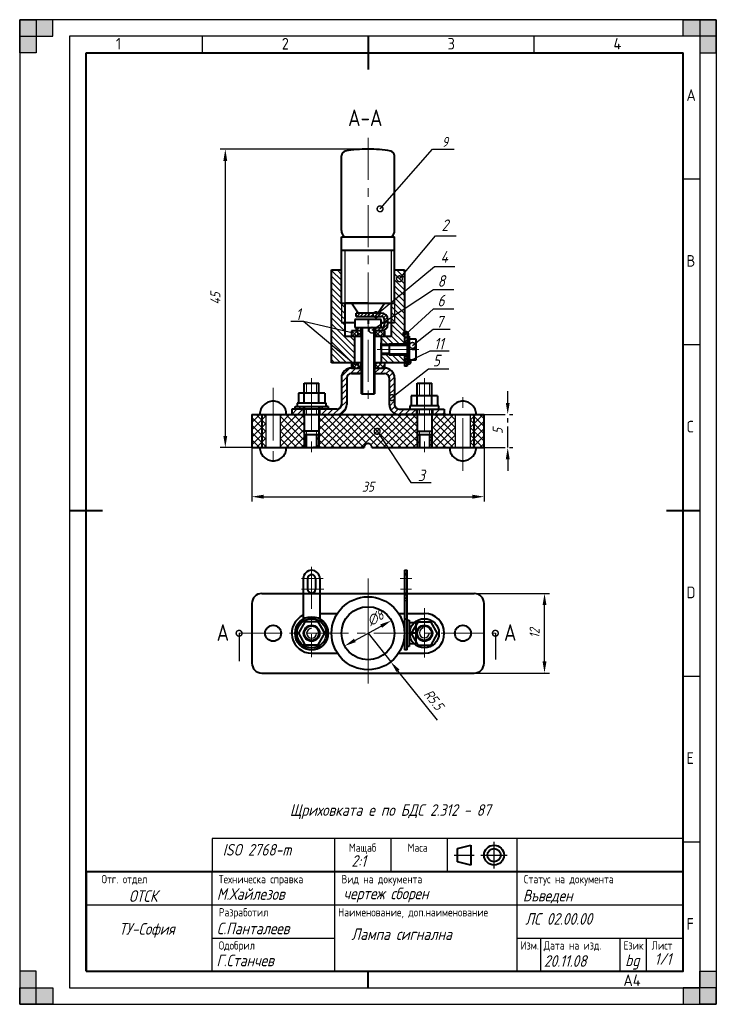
# Model space of a CAD drawing. Extents: x 0 to 210, y 0 to 297.
import ezdxf
from ezdxf.enums import TextEntityAlignment as Align

# ---------------------------------------------------------------- set-up
doc = ezdxf.new("R2010")
doc.units = 0
doc.linetypes.add('CENTER', pattern=[50.8, 31.75, -6.35, 6.35, -6.35])
doc.layers.get('0').update_dxf_attribs({"linetype": 'CONTINUOUS'})
doc.layers.get('DEFPOINTS').update_dxf_attribs({"linetype": 'CONTINUOUS'})
for name, color, linetype, lineweight in [('Axis Line', 6, 'CENTER', 20), ('Dimensions', 1, 'CENTER', 20), ('Hatch', 3, 'CONTINUOUS', 30), ('Text35', 3, 'CONTINUOUS', 30), ('Thick Line', 2, 'CONTINUOUS', 40), ('ThickLine', 2, 'CONTINUOUS', 40), ('Thin Line', 1, 'CONTINUOUS', 30), ('ThinLine', 1, 'CONTINUOUS', 30)]:
    doc.layers.add(name, color=color, linetype=linetype, lineweight=lineweight)
doc.styles.add('ISO Proportional', font='isocp.shx')
doc.styles.add('SIMPLEXC', font='SIMPLEXC.SHX', dxfattribs={"width": 0.8})
doc.styles.get("Standard").update_dxf_attribs({"font": 'simplexc.shx', "width": 0.8, "oblique": 15})
doc.styles.add('WFTEXTn', font='simplexc.shx', dxfattribs={"width": 0.8})
doc.dimstyles.get("Standard").update_dxf_attribs({"dimtxt": 3, "dimasz": 3.5, "dimexe": 1.5, "dimexo": 0, "dimgap": 1.5, "dimtad": 1, "dimlfac": 0.5, "dimdsep": 46, "dimtxsty": 'Standard', "dimcen": -1.5, "dimdle": 1.25, "dimadec": 0, "dimazin": 0, "dimtfac": 0.75, "dimtmove": 0, "dimatfit": 3, "dimldrblk": 'DOT', "dimfxl": 1, "dimtolj": 1, "dimarcsym": 0})
doc.dimstyles.new('STANDARD$3', dxfattribs={"dimtxt": 3, "dimasz": 3.5, "dimexe": 1.5, "dimexo": 0, "dimgap": 1.5, "dimtad": 1, "dimlfac": 0.5, "dimdsep": 46, "dimtxsty": 'Standard', "dimcen": -1.5, "dimdle": 1.25, "dimadec": 0, "dimazin": 0, "dimtfac": 0.75, "dimtmove": 0, "dimatfit": 0, "dimldrblk": 'DOT', "dimfxl": 1, "dimtolj": 1, "dimarcsym": 0})
doc.dimstyles.new('STANDARD$7', dxfattribs={"dimtxt": 3, "dimasz": 3.5, "dimexe": 1.5, "dimexo": 0, "dimgap": 1.5, "dimtad": 1, "dimlfac": 0.5, "dimdsep": 46, "dimtxsty": 'Standard', "dimblk1": 'DOTSMALL', "dimblk2": 'DOTSMALL', "dimsah": 1, "dimcen": -1.5, "dimdle": 1.25, "dimadec": 0, "dimazin": 0, "dimtfac": 0.75, "dimtmove": 0, "dimatfit": 3, "dimldrblk": 'DOTSMALL', "dimfxl": 1, "dimtolj": 1, "dimarcsym": 0})

# ---------------------------------------------------------------- blocks, each defined once
blk = doc.blocks.new('_DOTSMALL')
at = {"color": 0, "linetype": 'ByBlock', "ltscale": 0.5, "const_width": 0.5}
blk.add_lwpolyline([(-0.0625, 0, 1), (0.0625, 0, 1)], format="xyb", close=True, dxfattribs=at)
blk = doc.blocks.new('*D2')
at = {"layer": 'DEFPOINTS', "color": 0, "linetype": 'ByBlock', "ltscale": 0.2}
for p in [(105, 257.92), (61.98, 167.92), (70, 167.92)]:
    blk.add_point(p, dxfattribs=at)
at = {"layer": 'Dimensions', "color": 0, "linetype": 'ByBlock', "lineweight": -2, "ltscale": 0.2}
for p, q in [((105, 257.92), (60.48, 257.92)), ((61.98, 254.42), (61.98, 171.42)), ((70, 167.92), (60.48, 167.92))]:
    blk.add_line(p, q, dxfattribs=at)
at = {"layer": 'Dimensions', "color": 0, "linetype": 'ByBlock', "ltscale": 0.2}
for points in [[(61.4, 254.42), (62.56, 254.42), (61.98, 257.92)], [(61.4, 171.42), (62.56, 171.42), (61.98, 167.92)]]:
    blk.add_solid(points, dxfattribs=at)
at = {"layer": 'Dimensions', "color": 0, "linetype": 'ByBlock', "ltscale": 0.2, "insert": (58.98, 212.92), "char_height": 3, "attachment_point": 5, "rotation": 90}
blk.add_mtext('\\A1;45', dxfattribs=at)
blk = doc.blocks.new('_Dot')
at = {"color": 0, "linetype": 'ByBlock', "lineweight": -2}
blk.add_line((-0.5, 0), (-1, 0), dxfattribs=at)
at = {"color": 0, "linetype": 'ByBlock', "const_width": 0.5}
blk.add_lwpolyline([(-0.25, 0, 1), (0.25, 0, 1)], format="xyb", close=True, dxfattribs=at)
blk = doc.blocks.new('*D3')
at = {"layer": 'DEFPOINTS', "color": 0, "linetype": 'Continuous', "ltscale": 0.2}
for p in [(70, 167.92), (140, 167.92), (140, 153.12)]:
    blk.add_point(p, dxfattribs=at)
at = {"layer": 'Dimensions', "color": 0, "linetype": 'Continuous', "lineweight": -2, "ltscale": 0.2}
for p, q in [((70, 167.92), (70, 151.62)), ((140, 167.92), (140, 151.62)), ((73.5, 153.12), (136.5, 153.12))]:
    blk.add_line(p, q, dxfattribs=at)
at = {"layer": 'Dimensions', "color": 0, "linetype": 'Continuous', "ltscale": 0.2}
for points in [[(73.5, 153.7), (73.5, 152.53), (70, 153.12)], [(136.5, 153.7), (136.5, 152.53), (140, 153.12)]]:
    blk.add_solid(points, dxfattribs=at)
at = {"layer": 'Dimensions', "color": 0, "linetype": 'Continuous', "ltscale": 0.2, "insert": (105, 156.12), "char_height": 3, "attachment_point": 5}
blk.add_mtext('\\A1;35', dxfattribs=at)
blk = doc.blocks.new('*D4')
at = {"layer": 'DEFPOINTS', "color": 0, "ltscale": 0.2}
for p in [(140, 177.92), (147.12, 177.92), (140, 167.92)]:
    blk.add_point(p, dxfattribs=at)
at = {"layer": 'Dimensions', "color": 0, "lineweight": -2, "ltscale": 0.2}
for p, q in [((147.12, 181.42), (147.12, 184.92)), ((140, 177.92), (148.62, 177.92)), ((147.12, 167.92), (147.12, 177.92)), ((140, 167.92), (148.62, 167.92)), ((147.12, 164.42), (147.12, 160.92))]:
    blk.add_line(p, q, dxfattribs=at)
at = {"layer": 'Dimensions', "color": 0, "ltscale": 0.2}
for points in [[(146.54, 181.42), (147.71, 181.42), (147.12, 177.92)], [(146.54, 164.42), (147.71, 164.42), (147.12, 167.92)]]:
    blk.add_solid(points, dxfattribs=at)
at = {"layer": 'Dimensions', "color": 0, "ltscale": 0.2, "insert": (144.12, 172.92), "char_height": 3, "attachment_point": 5, "rotation": 90}
blk.add_mtext('\\A1;5', dxfattribs=at)
blk = doc.blocks.new('*D13')
at = {"layer": 'DEFPOINTS', "color": 0, "linetype": 'Continuous', "ltscale": 0.2}
for p in [(137, 123.92), (158.21, 123.92), (137, 99.92)]:
    blk.add_point(p, dxfattribs=at)
at = {"layer": 'Dimensions', "color": 0, "linetype": 'Continuous', "lineweight": -2, "ltscale": 0.2}
for p, q in [((137, 123.92), (159.71, 123.92)), ((158.21, 103.42), (158.21, 120.42)), ((137, 99.92), (159.71, 99.92))]:
    blk.add_line(p, q, dxfattribs=at)
at = {"layer": 'Dimensions', "color": 0, "linetype": 'Continuous', "ltscale": 0.2}
for points in [[(157.63, 120.42), (158.8, 120.42), (158.21, 123.92)], [(157.63, 103.42), (158.8, 103.42), (158.21, 99.92)]]:
    blk.add_solid(points, dxfattribs=at)
at = {"layer": 'Dimensions', "color": 0, "linetype": 'Continuous', "ltscale": 0.2, "insert": (155.21, 111.92), "char_height": 3, "attachment_point": 5, "rotation": 90}
blk.add_mtext('\\A1;12', dxfattribs=at)
blk = doc.blocks.new('*D14')
at = {"layer": 'DEFPOINTS', "color": 0, "linetype": 'ByBlock', "ltscale": 0.2}
for p in [(112.02, 115.75), (97.98, 108.09)]:
    blk.add_point(p, dxfattribs=at)
at = {"layer": 'Dimensions', "color": 0, "linetype": 'ByBlock', "lineweight": -2, "ltscale": 0.2}
blk.add_line((101.05, 109.77), (108.95, 114.07), dxfattribs=at)
at = {"layer": 'Dimensions', "color": 0, "linetype": 'ByBlock', "ltscale": 0.2}
for points in [[(108.67, 114.59), (109.23, 113.56), (112.02, 115.75)], [(100.77, 110.28), (101.33, 109.25), (97.98, 108.09)]]:
    blk.add_solid(points, dxfattribs=at)
at = {"layer": 'Dimensions', "color": 0, "linetype": 'ByBlock', "ltscale": 0.2, "insert": (107.23, 116.55), "char_height": 3, "attachment_point": 5, "rotation": 28.5932}
blk.add_mtext('\\A1;∅8', dxfattribs=at)
blk = doc.blocks.new('*D15')
at = {"layer": 'DEFPOINTS', "color": 0, "linetype": 'ByBlock', "ltscale": 0.2}
for p in [(105, 111.92), (111.86, 103.32)]:
    blk.add_point(p, dxfattribs=at)
at = {"layer": 'Dimensions', "color": 0, "linetype": 'ByBlock', "lineweight": -2, "ltscale": 0.2}
for p, q in [((105, 111.92), (111.86, 103.32)), ((125.91, 85.72), (114.04, 100.59))]:
    blk.add_line(p, q, dxfattribs=at)
at = {"layer": 'Dimensions', "color": 0, "linetype": 'ByBlock', "ltscale": 0.2}
blk.add_solid([(114.5, 100.95), (113.59, 100.22), (111.86, 103.32)], dxfattribs=at)
at = {"layer": 'Dimensions', "color": 0, "linetype": 'ByBlock', "ltscale": 0.2, "insert": (124.82, 91.89), "char_height": 3, "attachment_point": 5, "rotation": 308.5913}
blk.add_mtext('\\A1;R5.5', dxfattribs=at)

msp = doc.modelspace()

# ---------------------------------------------------------------- hatches: boundary and pattern name
at = {"layer": 'Hatch', "ltscale": 0.2}
h = msp.add_hatch(dxfattribs=at)
h.set_pattern_fill('ANSI37', color=256, scale=0.5, style=0)
h.paths.add_polyline_path([(73, 177.92), (70, 177.92), (70, 167.92), (73, 167.92)])
h.paths.add_polyline_path([(74.2, 177.92), (73, 177.92), (73, 167.92), (74.2, 167.92)])
h.paths.add_polyline_path([(85.8, 173.92), (85.8, 177.92), (82.488, 177.92), (78.6, 177.92), (78.6, 167.92), (79.288, 167.92), (85.8, 167.92)])
h.paths.add_polyline_path([(86.5, 171.92), (85.8, 171.92), (85.8, 167.92), (86.5, 167.92)])
h.paths.add_polyline_path([(90.2, 171.92), (89.5, 171.92), (89.5, 167.92), (90.2, 167.92)])
h.paths.add_polyline_path([(119.8, 173.92), (119.8, 177.92), (114.888, 177.92), (90.2, 177.92), (90.2, 173.92), (90.2, 167.92), (90.888, 167.92), (103.8, 167.92, -1), (106.2, 167.92), (119.8, 167.92)])
h.paths.add_polyline_path([(120.5, 171.92), (119.8, 171.92), (119.8, 167.92), (120.5, 167.92)])
h.paths.add_polyline_path([(124.2, 171.92), (123.5, 171.92), (123.5, 167.92), (124.2, 167.92)])
h.paths.add_polyline_path([(131.4, 177.92), (124.2, 177.92), (124.2, 173.92), (124.2, 167.92), (131.4, 167.92)])
h.paths.add_polyline_path([(137, 177.92), (135.8, 177.92), (135.8, 167.92), (136.488, 167.92), (137, 167.92)])
h.paths.add_polyline_path([(140, 177.92), (137, 177.92), (137, 167.92), (140, 167.92)])
at = {"layer": 'ThinLine'}
for points in [[(0, 297), (5, 297), (5, 287), (0, 287)], [(0, 292), (10, 292), (10, 297), (0, 297)], [(210, 297), (210, 292), (200, 292), (200, 297)], [(205, 297), (205, 287), (210, 287), (210, 297)], [(5, 0), (5, 10), (0, 10), (0, 0)], [(210, 0), (205, 0), (205, 10), (210, 10)], [(0, 0), (0, 5), (10, 5), (10, 0)], [(210, 5), (200, 5), (200, 0), (210, 0)]]:
    msp.add_hatch(color=256, dxfattribs=at).paths.add_polyline_path(points)

# ---------------------------------------------------------------- linework, layer by layer
at = {"layer": 'Axis Line', "ltscale": 0.4}
for p, q in [((105, 261.381), (105, 181.266)), ((88, 132.007), (88, 104.679)), ((66.139, 111.92), (143.391, 111.92))]:
    msp.add_line(p, q, dxfattribs=at)
at = {"layer": 'Axis Line'}
for p, q in [((107.762, 197.52), (120.31, 197.52)), ((84.963, 128.42), (91.492, 128.42)), ((105, 128.475), (105, 95.137)), ((114.734, 128.42), (118.256, 128.42)), ((84.963, 125.22), (91.677, 125.22)), ((114.827, 125.22), (118.07, 125.22)), ((122, 119.476), (122, 104.586))]:
    msp.add_line(p, q, dxfattribs=at)
at = {"layer": 'Axis Line', "ltscale": 0.5}
for p, q in [((88, 188.82), (88, 164.82)), ((122, 188.82), (122, 164.82))]:
    msp.add_line(p, q, dxfattribs=at)
at = {"layer": 'Axis Line', "linetype": 'CENTER', "ltscale": 0.5}
for p, q in [((76.4, 185.92), (76.4, 160.92)), ((133.6, 160.92), (133.6, 185.92))]:
    msp.add_line(p, q, dxfattribs=at)
at = {"layer": 'Dimensions', "linetype": 'CENTER', "ltscale": 0.5}
for p, q in [((86.5, 187.32), (86.5, 184.32)), ((89.5, 187.32), (89.5, 184.32)), ((120.5, 187.32), (120.5, 183.52)), ((123.5, 187.32), (123.5, 183.52)), ((86.5, 177.92), (86.5, 179.52)), ((89.5, 177.92), (89.5, 179.52)), ((120.5, 179.52), (120.5, 177.92)), ((123.5, 179.52), (123.5, 177.92)), ((86.5, 171.92), (86.5, 172.92)), ((89.5, 171.92), (89.5, 172.92)), ((120.5, 172.92), (120.5, 171.92)), ((123.5, 171.92), (123.5, 172.92))]:
    msp.add_line(p, q, dxfattribs=at)
at = {"layer": 'Hatch'}
for p, q in [((97, 218.393), (94, 221.393)), ((97, 220.189), (95.669, 221.52)), ((116, 217.354), (113, 220.354)), ((116, 219.15), (113.63, 221.52)), ((116, 220.946), (115.426, 221.52)), ((97, 216.597), (94, 219.597)), ((97, 214.801), (94, 217.801)), ((116, 215.558), (113, 218.558)), ((97, 213.005), (94, 216.005)), ((97, 211.209), (94, 214.209)), ((116, 213.762), (113, 216.762)), ((116, 211.966), (113, 214.966)), ((97, 209.413), (94, 212.413)), ((98, 210.209), (97, 211.209)), ((113, 211.374), (112.855, 211.519)), ((116, 210.17), (113, 213.17)), ((116, 208.374), (113, 211.374)), ((97, 207.617), (94, 210.617)), ((97, 205.821), (94, 208.821)), ((98, 208.413), (97, 209.413)), ((101.4, 208.36), (101.558, 208.519)), ((101.619, 207.519), (102.619, 208.519)), ((102.68, 207.519), (103.68, 208.519)), ((103.74, 207.519), (104.74, 208.519)), ((105, 207.718), (105.801, 208.519)), ((105.862, 207.519), (106.862, 208.519)), ((106.922, 207.519), (107.922, 208.519)), ((107.983, 207.519), (108.983, 208.519)), ((109.043, 207.518), (109.853, 208.328)), ((113, 209.578), (112, 210.578)), ((113, 207.781), (112, 208.781)), ((116, 206.578), (113, 209.578)), ((98, 203.025), (94, 207.025)), ((101, 198.229), (94, 205.229)), ((98, 206.617), (97, 207.617)), ((97.302, 205.519), (97, 205.821)), ((98, 204.821), (97.302, 205.519)), ((104.801, 207.519), (105, 207.718)), ((108.888, 203.12), (111, 205.232)), ((109.757, 207.172), (110.465, 207.88)), ((110, 206.354), (110.871, 207.225)), ((110, 205.293), (111, 206.293)), ((113, 205.985), (112, 206.985)), ((116, 201.189), (112, 205.189)), ((116, 204.781), (113, 207.781)), ((116, 202.985), (113, 205.985)), ((101, 196.433), (94, 203.433)), ((100, 202.718), (100.402, 203.12)), ((101.647, 201.52), (100.047, 203.12)), ((100.216, 201.52), (101.816, 203.12)), ((101.4, 204.118), (101.401, 204.119)), ((102.8, 201.781), (101.461, 203.12)), ((101.463, 203.12), (102.462, 204.119)), ((101.631, 201.52), (102.8, 202.689)), ((102.524, 203.12), (102.8, 203.396)), ((107.2, 203.554), (107.765, 204.119)), ((107.2, 202.847), (107.473, 203.12)), ((108.718, 201.52), (107.2, 203.038)), ((107.288, 201.52), (108.888, 203.12)), ((107.827, 203.12), (108.826, 204.119)), ((110, 201.652), (108.532, 203.12)), ((108.702, 201.52), (110, 202.818)), ((110, 203.066), (109.946, 203.12)), ((116, 199.393), (112, 203.393)), ((116, 201.747), (116.773, 202.52)), ((101, 194.637), (94, 201.637)), ((100.321, 193.52), (94, 199.841)), ((101, 200.025), (99.505, 201.52)), ((100.233, 201.52), (100, 201.753)), ((107.304, 201.52), (107.2, 201.624)), ((110.885, 199.12), (109, 201.005)), ((109.089, 199.12), (109, 199.209)), ((109.489, 198.72), (109.089, 199.12)), ((112.681, 199.12), (110.281, 201.52)), ((111.285, 198.72), (110.885, 199.12)), ((114.477, 199.12), (112, 201.597)), ((116, 200.686), (116.8, 201.486)), ((116, 199.626), (116.8, 200.426)), ((98.525, 193.52), (94, 198.045)), ((96.729, 193.52), (94, 196.249)), ((110.493, 195.92), (110.093, 196.32)), ((94.933, 193.52), (94, 194.453)), ((100, 192.818), (100.702, 193.52)), ((101.347, 191.92), (100, 193.267)), ((100.516, 191.92), (102.116, 193.52)), ((102.762, 191.92), (101.162, 193.52)), ((102.8, 193.296), (102.576, 193.52)), ((107.2, 192.947), (107.773, 193.52)), ((108.418, 191.92), (107.2, 193.138)), ((107.587, 191.92), (109.187, 193.52)), ((109.833, 191.92), (108.233, 193.52)), ((111.097, 193.52), (109, 195.617)), ((109.301, 193.52), (109, 193.821)), ((110, 193.167), (109.647, 193.52)), ((112.893, 193.52), (110.493, 195.92)), ((114.689, 193.52), (112.289, 195.92)), ((116, 194.005), (114.085, 195.92)), ((116, 195.801), (115.881, 195.92)), ((116, 195.383), (116.137, 195.52)), ((116, 194.322), (116.8, 195.122)), ((116, 193.262), (116.8, 194.062)), ((101.93, 191.92), (102.8, 192.79)), ((109.001, 191.92), (110, 192.919)), ((116.319, 192.52), (116.8, 193.001)), ((84.023, 179.52), (84.823, 180.32)), ((90.758, 179.52), (91.558, 180.32)), ((116, 130.589), (116.331, 130.92)), ((116.092, 129.62), (116.8, 130.328)), ((116, 123.164), (116.8, 123.964)), ((116, 122.104), (116.8, 122.904)), ((116.777, 121.82), (116.8, 121.843))]:
    msp.add_line(p, q, dxfattribs=at)
at = {"layer": 'Text35', "linetype": 'CENTER', "ltscale": 0.5}
for p, q in [((97.037, 189.391), (99.529, 191.883)), ((99.737, 190.295), (101.362, 191.92)), ((101.558, 190.32), (103, 191.762)), ((107, 190.374), (108.546, 191.92)), ((108.742, 190.32), (110.325, 191.902)), ((110.46, 190.242), (111.646, 191.428)), ((111.34, 189.326), (112.536, 190.522)), ((97, 187.558), (98.625, 189.183)), ((97, 185.762), (98.6, 187.362)), ((111.4, 187.59), (112.989, 189.178)), ((111.4, 185.794), (113, 187.394)), ((97, 183.966), (98.6, 185.566)), ((111.4, 183.998), (113, 185.598)), ((96.755, 180.129), (98.6, 181.974)), ((97, 182.17), (98.6, 183.77)), ((111.4, 182.201), (113, 183.801)), ((111.438, 180.443), (113, 182.005)), ((82, 177.946), (83.574, 179.52)), ((83.77, 177.92), (85.37, 179.52)), ((90.4, 179.162), (90.758, 179.52)), ((90.954, 177.92), (92.554, 179.52)), ((92.75, 177.92), (94.35, 179.52)), ((94.546, 177.92), (96.391, 179.765)), ((96.472, 178.049), (98.471, 180.048)), ((111.962, 179.172), (113.127, 180.337)), ((112.905, 178.319), (114.132, 179.546)), ((114.304, 177.921), (115.903, 179.52)), ((116.099, 177.92), (117.699, 179.52)), ((117.895, 177.92), (119.495, 179.52)), ((124.4, 179.037), (124.883, 179.52)), ((124.9, 179.52), (124.9, 179.52)), ((125.079, 177.92), (126.679, 179.52)), ((127.363, 177.92), (128, 178.482)), ((70.488, 177.845), (70.563, 177.92)), ((86.054, 177.92), (86.088, 177.954)), ((70.488, 167.92), (70.488, 167.92)), ((70.488, 167.92), (70.488, 167.92)), ((79.288, 167.92), (79.288, 167.92)), ((90.871, 167.92), (90.888, 167.937))]:
    msp.add_line(p, q, dxfattribs=at)
at = {"layer": 'Text35', "color": 2, "linetype": 'CENTER', "ltscale": 0.5}
for p, q in [((74.2, 177.92), (74.2, 167.92)), ((74.488, 177.92), (79.288, 177.92)), ((78.6, 167.92), (78.6, 177.92)), ((131.4, 167.92), (131.4, 177.92)), ((135.8, 177.92), (135.8, 167.92)), ((74.488, 167.92), (79.288, 167.92)), ((136.488, 167.92), (131.688, 167.92))]:
    msp.add_line(p, q, dxfattribs=at)
at = {"layer": 'Text35', "color": 2, "ltscale": 0.5}
msp.add_line((131.688, 177.92), (136.488, 177.92), dxfattribs=at)
at = {"layer": 'Thick Line'}
for p, q in [((97, 233.437), (97, 255.936)), ((113, 233.437), (113, 255.936)), ((97, 211.519), (97, 231.519)), ((97, 231.519), (113, 231.519)), ((113, 211.519), (113, 231.519)), ((97, 227.519), (113, 227.519)), ((94, 193.52), (94, 221.52)), ((94, 221.52), (97, 221.52)), ((113, 221.52), (116, 221.52)), ((116, 221.52), (116, 199.12)), ((97, 211.519), (113, 211.519)), ((105, 211.519), (98, 211.519)), ((98, 211.519), (98, 201.52)), ((102, 208.519), (100, 211.519)), ((108, 208.519), (110, 211.519)), ((112, 211.519), (112, 201.52)), ((109, 208.519), (101.4, 208.519)), ((101.4, 207.519), (101.4, 208.519)), ((101, 205.519), (97, 205.519)), ((109, 206.519), (101, 206.519)), ((101, 206.519), (101, 204.119)), ((101.4, 207.519), (109, 207.519)), ((105, 206.519), (105, 205.251)), ((109, 204.119), (109, 206.519)), ((110, 205.519), (109, 205.519)), ((110, 205.119), (110, 206.519)), ((111, 205.119), (111, 206.519)), ((113, 205.519), (111, 205.519)), ((103, 203.12), (100, 203.12)), ((103, 203.12), (100, 203.12)), ((100, 203.12), (100, 201.52)), ((101, 204.119), (109, 204.119)), ((101.4, 204.119), (108.528, 204.119)), ((101.4, 204.119), (101.4, 203.12)), ((102.8, 204.119), (102.8, 201.52)), ((103, 184.119), (103, 204.119)), ((104.964, 204.119), (108.528, 204.119)), ((105, 204.119), (109, 204.119)), ((107, 204.119), (107, 184.119)), ((107, 204.119), (107.2, 204.119)), ((110, 203.12), (107, 203.12)), ((107.2, 204.119), (107.2, 201.52)), ((110, 203.12), (110, 201.52)), ((116, 202.52), (116.8, 202.52)), ((116.8, 202.52), (116.8, 192.52)), ((98, 201.52), (103, 201.52)), ((101, 193.52), (101, 201.52)), ((107, 201.52), (112, 201.52)), ((109, 201.52), (109, 193.52)), ((109, 201.52), (109, 193.52)), ((109, 197.52), (109, 199.52)), ((109, 197.52), (109, 199.12)), ((111.4, 199.12), (116.8, 199.12)), ((116.8, 199.12), (111.4, 199.12)), ((111.4, 199.12), (111.4, 195.92)), ((116, 199.12), (116, 199.52)), ((116, 199.52), (116.8, 199.52)), ((116.8, 201.52), (117.4, 201.52)), ((117.4, 201.52), (117.4, 193.52)), ((117.4, 197.52), (117.4, 200.72)), ((117.4, 200.72), (119.4, 200.72)), ((119.4, 200.72), (119.4, 194.32)), ((111.4, 198.72), (109, 198.72)), ((111.4, 196.32), (109, 196.32)), ((119.4, 197.52), (118.278, 197.52)), ((103, 193.52), (94, 193.52)), ((103, 193.52), (94, 193.52)), ((100, 193.52), (100, 191.92)), ((102.8, 193.52), (102.8, 191.92)), ((116, 193.52), (107, 193.52)), ((107.2, 193.52), (107.2, 191.92)), ((110, 193.52), (110, 191.92)), ((111.4, 195.92), (116.8, 195.92)), ((116, 195.92), (116, 192.52)), ((116, 195.52), (116.8, 195.52)), ((117.4, 193.52), (116.8, 193.52)), ((119.4, 194.32), (117.4, 194.32)), ((100, 191.92), (103, 191.92)), ((100, 190.32), (102.5, 190.32)), ((103, 190.32), (100, 190.32)), ((107, 191.92), (110, 191.92)), ((107, 190.32), (110, 190.32)), ((116.8, 192.52), (116, 192.52)), ((97, 188.92), (97, 180.92)), ((98.6, 188.92), (98.6, 180.92)), ((111.4, 188.92), (111.4, 180.92)), ((113, 188.92), (113, 180.92)), ((103, 184.119), (107, 184.119)), ((95.6, 179.52), (82, 179.52)), ((82, 179.52), (82, 177.92)), ((83, 179.52), (83, 180.32)), ((83, 180.32), (93, 180.32)), ((88, 179.52), (83, 179.52)), ((85.6, 180.32), (85.6, 177.92)), ((90.4, 180.32), (90.4, 177.92)), ((93, 180.32), (93, 179.52)), ((114.4, 179.52), (128, 179.52)), ((119.6, 179.52), (119.6, 177.92)), ((124.4, 179.52), (124.4, 177.92)), ((128, 179.52), (128, 177.92)), ((82.488, 177.92), (96.088, 177.92)), ((128.488, 177.92), (114.888, 177.92)), ((116, 130.92), (116, 106.92)), ((116, 130.92), (116.8, 130.92)), ((116.8, 106.92), (116.8, 130.92)), ((85.5, 128.42), (85.5, 116.25)), ((86.8, 128.42), (86.8, 125.22)), ((89.2, 128.42), (89.2, 125.22)), ((90.5, 128.42), (90.5, 116.25)), ((116, 129.62), (116.8, 129.62)), ((116, 124.02), (116.8, 124.02)), ((90.5, 117.92), (95.78, 117.92)), ((114.22, 117.92), (116, 117.92)), ((116, 116.25), (116.8, 116.25)), ((116.8, 117.92), (122, 117.92)), ((116.8, 115.92), (117.4, 115.92)), ((117.4, 115.92), (117.4, 107.92)), ((115.883, 113.52), (116, 113.52)), ((117.4, 115.12), (119.4, 115.12)), ((119.4, 115.12), (119.4, 108.72)), ((115.883, 110.32), (116, 110.32)), ((119.4, 111.92), (118.278, 111.92)), ((117.4, 107.92), (116.8, 107.92)), ((119.4, 108.72), (117.4, 108.72)), ((88, 105.92), (95.78, 105.92)), ((114.22, 105.92), (122, 105.92)), ((116.8, 106.92), (116, 106.92))]:
    msp.add_line(p, q, dxfattribs=at)
at = {"layer": 'Thick Line', "linetype": 'CENTER', "ltscale": 0.5}
for p, q in [((85.8, 181.32), (85.8, 187.32)), ((85.8, 187.32), (90.2, 187.32)), ((90.2, 181.32), (90.2, 187.32)), ((119.8, 180.52), (119.8, 187.32)), ((119.8, 187.32), (124.2, 187.32)), ((124.2, 180.52), (124.2, 187.32)), ((84, 184.32), (84, 181.32)), ((92, 184.32), (84, 184.32)), ((92, 184.32), (92, 181.32)), ((92.4, 181.32), (83.6, 181.32)), ((83.6, 181.32), (83.6, 180.32)), ((92.4, 180.32), (92.4, 181.32)), ((118, 183.52), (118, 180.52)), ((124.4, 183.52), (124.4, 183.52)), ((126, 183.52), (126, 180.52)), ((93, 180.32), (92.4, 180.32)), ((126.4, 180.52), (117.6, 180.52)), ((117.6, 180.52), (117.6, 179.52)), ((124.4, 179.52), (125.5, 179.52)), ((124.4, 179.52), (126.4, 179.52)), ((126.4, 179.52), (126.4, 180.52)), ((90.2, 172.92), (85.8, 172.92)), ((119.8, 172.92), (124.2, 172.92)), ((90.888, 167.92), (88.488, 167.92))]:
    msp.add_line(p, q, dxfattribs=at)
at = {"layer": 'Thick Line', "ltscale": 0.5}
msp.add_line((126, 183.52), (118, 183.52), dxfattribs=at)
at = {"layer": 'Thick Line'}
for centre, radius in [((105, 111.92), 11), ((105, 111.92), 8), ((88, 111.92), 2.4), ((122, 111.92), 2.4)]:
    msp.add_circle(centre, radius, dxfattribs=at)
at = {"layer": 'Thick Line', "ltscale": 0.5}
msp.add_circle((122, 111.92), 4.4, dxfattribs=at)
at = {"layer": 'Thick Line'}
for centre, radius, start, end in [((98.44, 255.936), 1.44, 100.98058, 180), ((104.2, 226.25), 31.68, 88.55298, 100.98058), ((105.8, 226.25), 31.68, 79.01942, 91.44702), ((111.56, 255.936), 1.44, 0, 79.01942), ((100.504, 233.582), 3.507, 182.38162, 216.04698), ((109.496, 233.582), 3.507, 323.95302, 357.61838), ((109, 206.519), 2, 0, 90), ((109, 206.519), 1, 0, 90), ((109, 205.119), 1, 270, 0), ((109, 205.119), 2, 270, 0), ((100, 188.92), 3, 90, 180), ((100, 188.92), 1.4, 90, 180), ((110, 188.92), 3, 0, 90), ((110, 188.92), 1.4, 0, 90), ((95.6, 180.92), 3, 270, 0), ((95.6, 180.92), 1.4, 270, 0), ((114.4, 180.92), 3, 180, 270), ((114.4, 180.92), 1.4, 180, 270), ((88, 128.42), 2.5, 360, 180), ((88, 128.42), 1.2, 0, 180), ((88, 125.22), 1.2, 180, 0), ((88, 111.92), 6, 114.62432, 270), ((88, 111.92), 5, 120, 60), ((122, 111.92), 6, 270, 90)]:
    msp.add_arc(centre, radius, start, end, dxfattribs=at)
at = {"layer": 'Thick Line', "linetype": 'CENTER', "ltscale": 0.5}
for centre, radius, start, end in [((76.4, 177.92), 4, 0, 180), ((133.6, 177.92), 4, 0, 180), ((76.4, 167.92), 4, 180, 0), ((105, 167.92), 1.2, 360, 180), ((133.6, 167.92), 4, 180, 360)]:
    msp.add_arc(centre, radius, start, end, dxfattribs=at)
at = {"layer": 'ThickLine'}
for p, q in [((105, 292), (105, 282)), ((20, 10), (20, 287)), ((20, 287), (200, 287)), ((200, 10), (200, 287)), ((15, 149), (25, 149)), ((195, 149), (205, 149)), ((132, 47), (136, 48)), ((136, 48), (136, 42)), ((132, 43), (132, 47)), ((136, 42), (132, 43)), ((105, 5), (105, 10))]:
    msp.add_line(p, q, dxfattribs=at)
at = {"layer": 'ThickLine', "ltscale": 0.5}
for p, q in [((85.8, 180.32), (85.8, 173.92)), ((90.2, 180.32), (90.2, 173.92)), ((119.8, 179.52), (119.8, 173.92)), ((124.2, 179.52), (124.2, 173.92)), ((70, 177.92), (70, 167.92)), ((73, 177.92), (73, 167.92)), ((137, 167.92), (137, 177.92)), ((140, 167.92), (140, 177.92)), ((85.8, 173.92), (85.8, 167.92)), ((90.2, 173.92), (90.2, 167.92)), ((119.8, 173.92), (119.8, 167.92)), ((124.2, 173.92), (124.2, 167.92)), ((85.8, 171.92), (90.2, 171.92)), ((86.5, 167.92), (86.5, 171.92)), ((87, 171.92), (89, 171.92)), ((89.5, 171.92), (89.5, 167.92)), ((119.8, 171.92), (124.2, 171.92)), ((120.5, 171.92), (120.5, 167.92)), ((123.5, 171.92), (123.5, 167.92)), ((73, 123.92), (137, 123.92)), ((70, 120.92), (70, 102.92)), ((140, 102.92), (140, 120.92)), ((73, 99.92), (137, 99.92))]:
    msp.add_line(p, q, dxfattribs=at)
at = {"layer": 'ThickLine', "color": 2, "ltscale": 0.5}
for p, q in [((70, 177.92), (140, 177.92)), ((70, 167.92), (103.8, 167.92)), ((106.2, 167.92), (140, 167.92))]:
    msp.add_line(p, q, dxfattribs=at)
at = {"layer": 'ThickLine', "ltscale": 0.5}
for points in [[(86, 115.384), (84, 111.92), (86, 108.456), (90, 108.456), (92, 111.92), (90, 115.384)], [(120, 115.284), (118, 111.82), (120, 108.356), (124, 108.356), (126, 111.82), (124, 115.284)]]:
    msp.add_lwpolyline(points, close=True, dxfattribs=at)
at = {"layer": 'ThickLine'}
msp.add_lwpolyline([(20, 10), (200, 10), (200, 40), (20, 40)], close=True, dxfattribs=at)
at = {"layer": 'ThickLine', "ltscale": 0.5}
for centre, radius in [((88, 111.92), 5), ((88, 111.92), 4.4), ((76.4, 111.92), 2.4), ((88, 111.92), 2.2), ((122, 111.92), 2.2), ((133.6, 111.92), 2.4)]:
    msp.add_circle(centre, radius, dxfattribs=at)
at = {"layer": 'ThickLine'}
for radius in [3, 2]:
    msp.add_circle((143, 45), radius, dxfattribs=at)
at = {"layer": 'ThickLine', "ltscale": 0.5}
for centre, start, end in [((73, 120.92), 90, 180), ((137, 120.92), 0, 90), ((73, 102.92), 180, 270), ((137, 102.92), 270, 0)]:
    msp.add_arc(centre, 3, start, end, dxfattribs=at)
at = {"layer": 'Thin Line'}
for p, q in [((98, 227.519), (98, 211.519)), ((112, 227.519), (112, 211.519)), ((97, 211.519), (97, 205.519)), ((113, 211.519), (113, 205.519)), ((103.385, 204.119), (103.385, 184.119)), ((106.615, 204.119), (106.615, 184.119)), ((111.4, 199.12), (109, 199.12)), ((111.4, 198.72), (116.8, 198.72)), ((111.4, 196.32), (116.8, 196.32)), ((111.4, 195.92), (109, 195.92))]:
    msp.add_line(p, q, dxfattribs=at)
at = {"layer": 'Thin Line', "ltscale": 0.5}
msp.add_line((105, 99.92), (105, 99.92), dxfattribs=at)
at = {"layer": 'Thin Line'}
for points in [[(66.139, 111.92), (66.139, 103.503)], [(143.391, 111.92), (143.391, 104.028)]]:
    msp.add_lwpolyline(points, dxfattribs=at)
at = {"layer": 'Thin Line', "ltscale": 0.5}
for centre in [(88, 111.92), (122, 112.031)]:
    msp.add_arc(centre, 1.5, 90, 360, dxfattribs=at)
at = {"layer": 'Thin Line', "start_tangent": (0.9546329, 0.2977851), "end_tangent": (0.7789799, 0.6270489)}
msp.add_spline([(116, 121.986), (116.368, 121.837), (116.8, 121.837)], degree=3, dxfattribs=at)
at = {"layer": 'ThinLine'}
for p, q in [((210, 297), (0, 297)), ((0, 297), (0, 0)), ((210, 297), (210, 0)), ((205, 292), (15, 292)), ((15, 292), (15, 5)), ((55, 292), (55, 287)), ((155, 292), (155, 287)), ((205, 292), (205, 5)), ((200, 249), (205, 249)), ((200, 199), (205, 199)), ((200, 99), (205, 99)), ((95.002, 40), (95.002, 50)), ((112.002, 40), (112.002, 50)), ((129.002, 40), (129.002, 50)), ((143, 41), (143, 49)), ((150.002, 40), (150.002, 50)), ((200, 49), (205, 49)), ((131, 45), (137, 45)), ((139, 45), (147, 45)), ((58.002, 10), (58.002, 40)), ((95.002, 10), (95.002, 40)), ((150.002, 10), (150.002, 40)), ((20, 30), (200, 30)), ((58.002, 20), (95.002, 20)), ((150.018, 20), (200, 20)), ((157.002, 20), (157.002, 10)), ((181.002, 10.108), (181.002, 20)), ((189, 9.935), (189, 20)), ((15, 5), (205, 5)), ((0, 0), (210, 0))]:
    msp.add_line(p, q, dxfattribs=at)
for points in [[(0, 297), (5, 297), (5, 287), (0, 287)], [(0, 292), (10, 292), (10, 297), (0, 297)], [(58.002, 40), (200, 40), (200, 50), (58.002, 50)]]:
    msp.add_lwpolyline(points, close=True, dxfattribs=at)
at = {"layer": 'ThinLine', "ltscale": 0.5}
for points in [[(210, 297), (210, 292), (200, 292), (200, 297)], [(205, 297), (205, 287), (210, 287), (210, 297)], [(5, 0), (5, 10), (0, 10), (0, 0)], [(210, 0), (205, 0), (205, 10), (210, 10)], [(0, 0), (0, 5), (10, 5), (10, 0)], [(210, 5), (200, 5), (200, 0), (210, 0)]]:
    msp.add_lwpolyline(points, close=True, dxfattribs=at)

# ---------------------------------------------------------------- block references
at = {"layer": 'Thin Line', "xscale": 3.5, "yscale": 3.5, "zscale": 3.5, "rotation": 90}
for p in [(66.139, 111.92), (143.391, 111.92)]:
    msp.add_blockref('_DOTSMALL', p, dxfattribs=at)

# ---------------------------------------------------------------- texts
at = {"layer": 'Dimensions', "linetype": 'ByBlock', "ltscale": 0.2, "attachment_point": 1}
for s, insert, char_height in [('\\A1;9', (127.272, 261.651), 3), (' 4', (125.011, 227.221), 3.5), (' 8', (124.136, 219.942), 3.5), (' 6', (124.088, 214.013), 3.5), ('1', (83.201, 209.926), 3.5), ('7', (125.549, 207.647), 3.5), (' 11', (123.03, 201.014), 3.5), (' 5', (122.679, 195.934), 3.5)]:
    msp.add_mtext(s, dxfattribs=dict(at, insert=insert, char_height=char_height))
at = {"layer": 'Dimensions', "linetype": 'ByBlock', "ltscale": 0.2, "char_height": 3.5, "attachment_point": 1}
for s, insert, width in [(' 2', (125.328, 236.754), 5.05697), ('3', (120.054, 161.307), 0.15472), ('Щриховката е по БДС 2.312 - 87', (81.436, 60.351), 118.56353), ('ISO 2768-m', (61.205, 48.361), 29.87535), ('2:1', (99.986, 44.981), 15.05983), ('ОТСК', (32.944, 34.394), 17.44835), ('М.Хайлезов', (59.426, 35.012), 35.57639), ('чертеж сборен', (97.619, 35.18), 47.9133), ('Въведен', (151.698, 34.528), 48.30169), ('ЛС 02.00.00', (152.409, 27.52), 47.59108), ('ТУ-София', (29.974, 24.501), 18.06709), ('С.Панталеев', (59.426, 24.625), 35.57639), ('Лампа сигнална', (99.986, 22.901), 45.20761), ('Г.Станчев', (59.302, 14.979), 33.90672), ('20.11.08', (158.041, 14.812), 21.90321), ('bg', (182.537, 15.027), 7.99813), ('1/1', (191.424, 15.42), 8.4526)]:
    msp.add_mtext(s, dxfattribs=dict(at, insert=insert, width=width))
at = {"layer": 'Text35', "ltscale": 0.5, "style": 'ISO Proportional'}
for s, p in [('1', (29, 288)), ('2', (79, 288)), ('3', (129, 288)), ('4', (179, 288)), ('A', (201, 272.5)), ('B', (201, 222.5)), ('C', (201, 172.5)), ('D', (201, 122.5)), ('E', (201, 72.5)), ('F', (201, 22.5)), ('A4', (182, 5.5))]:
    msp.add_text(s, height=3.5, dxfattribs=at).set_placement(p)
at = {"layer": 'Text35', "style": 'WFTEXTn', "width": 0.8}
for s, p in [('Мащаб', (103.381, 46)), ('Маса', (119.952, 46)), ('Отг. отдел', (31.571, 36.5))]:
    msp.add_text(s, height=2.5, dxfattribs=at).set_placement(p, align=Align.CENTER)
for s, p in [('Техническа справка', (60, 36.5)), ('Вид на документа', (97, 36.5)), ('Статус на документа', (152, 36.5)), ('Разработил', (60, 26.5)), ('Наименование, доп.наименование', (96, 26.5)), ('Одобрил', (60, 16.5)), ('Изм.', (151, 16.5)), ('Дата на изд.', (157.998, 16.5)), ('Език', (182.017, 16.5)), ('Лист', (190.514, 16.5))]:
    msp.add_text(s, height=2.5, dxfattribs=at).set_placement(p)
at = {"layer": 'Thick Line', "linetype": 'CENTER', "style": 'SIMPLEXC', "width": 0.8}
for s, p in [('A-A', (99, 264.92)), ('A', (59.371, 109.636)), ('A', (146.001, 109.636))]:
    msp.add_text(s, height=5, dxfattribs=at).set_placement(p)

# ---------------------------------------------------------------- dimensions: what is measured, and where the dimension line sits
at = {"layer": 'Dimensions', "linetype": 'ByBlock', "ltscale": 0.2}
dim = msp.add_linear_dim(base=(61.978, 167.92), p1=(105, 257.92), p2=(70, 167.92), angle=90, dimstyle='Standard', dxfattribs=at)
dim.commit()
dim.dimension.update_dxf_attribs({"geometry": '*D2', "text_midpoint": (58.978, 212.92)})
at = {"layer": 'Dimensions', "ltscale": 0.2}
dim = msp.add_linear_dim(base=(147.125, 177.92), p1=(140, 167.92), p2=(140, 177.92), angle=90, dimstyle='Standard', dxfattribs=at)
dim.commit()
dim.dimension.update_dxf_attribs({"geometry": '*D4', "text_midpoint": (144.125, 172.92)})
at = {"layer": 'Dimensions', "linetype": 'Continuous', "ltscale": 0.2}
dim = msp.add_linear_dim(base=(140, 153.116), p1=(70, 167.92), p2=(140, 167.92), dimstyle='Standard', dxfattribs=at)
dim.commit()
dim.dimension.update_dxf_attribs({"geometry": '*D3', "text_midpoint": (105, 153.116), "dimtype": 160})
dim = msp.add_linear_dim(base=(158.213, 123.92), p1=(137, 99.92), p2=(137, 123.92), angle=90, dimstyle='Standard', dxfattribs=at)
dim.commit()
dim.dimension.update_dxf_attribs({"geometry": '*D13', "text_midpoint": (155.213, 111.92)})
at = {"layer": 'Dimensions', "linetype": 'ByBlock', "ltscale": 0.2}
dim = msp.add_diameter_dim_2p(p1=(97.976, 108.091), p2=(112.024, 115.749), dimstyle='STANDARD$3', dxfattribs=at)
dim.commit()
dim.dimension.update_dxf_attribs({"geometry": '*D14', "text_midpoint": (108.669, 113.92), "dimtype": 163})
dim = msp.add_radius_dim(center=(105, 111.92), mpoint=(111.861, 103.322), dimstyle='Standard', dxfattribs=at)
dim.commit()
dim.dimension.update_dxf_attribs({"geometry": '*D15', "text_midpoint": (122.478, 90.019), "dimtype": 164})

# ---------------------------------------------------------------- leaders
for points in [[(108.634, 239.94), (124.424, 257.908), (131.004, 257.908)], [(114.5, 218.854), (125.328, 231.826), (131.541, 231.826)], [(107.422, 208.019), (125.011, 222.537), (131.226, 222.537)], [(106.185, 203.366), (124.731, 215.569), (130.858, 215.569)], [(116.386, 202.134), (124.731, 209.823), (130.858, 209.823)], [(101.316, 192.72), (85.603, 205.999), (81.727, 205.999)], [(101.016, 202.32), (85.603, 205.999), (81.727, 205.999)], [(118.413, 198.742), (124.629, 203.677), (129.818, 203.677)], [(117.094, 193.879), (123.733, 197.103), (129.455, 197.103)], [(112.2, 183.001), (123.224, 191.724), (129.397, 191.724)], [(107.774, 172.836), (117.917, 157.368), (124.012, 157.412)]]:
    msp.add_leader(points, dimstyle='STANDARD$7', override={"dimgap": 1.5, "dimtad": 0}, dxfattribs=at)

doc.saveas('drawing.dxf')
